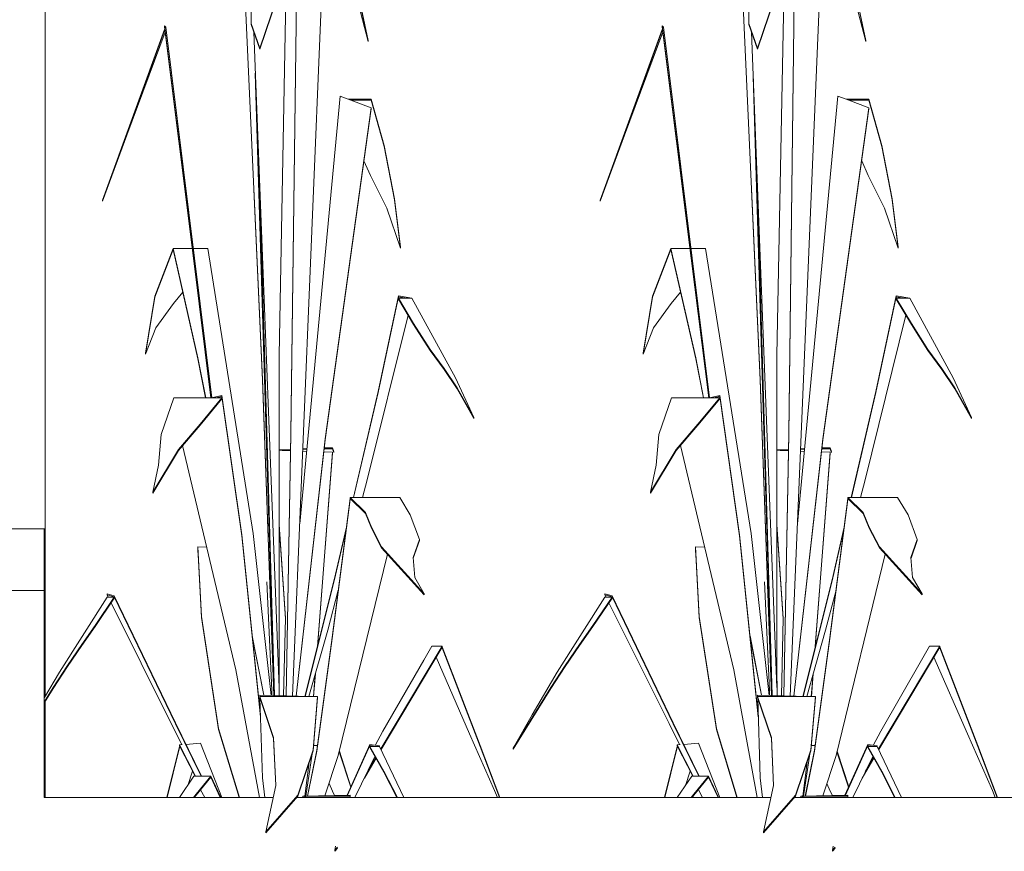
# Model space of a CAD drawing. Extents: x 180 to 5640, y 54 to 2910.
# Tile 5 of 9: x 3778 to 4272, y 1069 to 1486. Entities that reach past the tile are written whole.
import ezdxf
from ezdxf.xclip import XClip

# ---------------------------------------------------------------- set-up
doc = ezdxf.new("R2010")
doc.units = 0
doc.header["$MEASUREMENT"] = 0
doc.header["$XCLIPFRAME"] = 0
for name, color, linetype in [('220-A Ściany', 7, 'Continuous'), ('320-W Umeblowanie', 7, 'Continuous'), ('380-W Istniejące elementy_ rury_ skrzynki', 7, 'Continuous'), ('820-G Rysunki Obrazki', 7, 'Continuous')]:
    doc.layers.add(name, color=color, linetype=linetype)

# ---------------------------------------------------------------- blocks, each defined once
blk = doc.blocks.new('Rysunek_2_2', base_point=(4725.57, 795.66))
at = {"layer": '220-A Ściany', "color": 7, "linetype": 'Continuous', "lineweight": 13, "ltscale": 0.5}
for p, q in [((3790.53, 1780.66), (3790.53, 1230.66)), ((3790.53, 1230.66), (3790.06, 1230.66)), ((3790.53, 1218.16), (3790.53, 1230.66)), ((3790.53, 1218.16), (3790.06, 1218.16)), ((3790.53, 1215.66), (3790.53, 1218.16))]:
    blk.add_line(p, q, dxfattribs=at)
at = {"layer": '320-W Umeblowanie', "color": 94, "linetype": 'Continuous', "lineweight": 0, "ltscale": 0.5}
for p, q in [((2752.57, 1230.66), (3790.06, 1230.66)), ((3790.06, 1215.66), (3790.06, 1230.66)), ((3790.06, 1215.66), (3790.53, 1215.66)), ((3790.06, 1199.68), (3790.06, 1215.66)), ((3790.53, 1215.66), (3790.53, 1146.31)), ((2768.07, 1199.68), (3790.06, 1199.68)), ((3790.06, 1199.68), (3790.06, 1095.66)), ((3790.53, 1143.85), (3790.53, 1095.66)), ((3790.06, 1095.66), (3815.06, 1095.66)), ((3905.12, 1095.66), (3815.06, 1095.66)), ((4155.12, 1095.66), (3916.88, 1095.66)), ((4405.12, 1095.66), (4166.88, 1095.66))]:
    blk.add_line(p, q, dxfattribs=at)
at = {"layer": '380-W Istniejące elementy_ rury_ skrzynki', "color": 150, "linetype": 'Continuous', "lineweight": 13, "ltscale": 0.5}
for p, q in [((3914.01, 1278.47), (3917.72, 1571.63)), ((3914.01, 1277.97), (3917.72, 1571.12)), ((4164.01, 1278.47), (4167.72, 1571.63)), ((4164.01, 1277.97), (4167.72, 1571.12)), ((3888.09, 1561.62), (3899.73, 1305.79)), ((3888.09, 1561.12), (3899.73, 1305.29)), ((4138.09, 1561.62), (4149.73, 1305.79)), ((4138.09, 1561.12), (4149.73, 1305.29)), ((3937.93, 1547.19), (3952.73, 1476.04)), ((3937.93, 1546.69), (3952.73, 1475.54)), ((4187.93, 1547.19), (4202.73, 1476.04)), ((4187.93, 1546.69), (4202.73, 1475.54)), ((3893.77, 1521.09), (3893.97, 1484.55)), ((3911.95, 1521.09), (3908.07, 1317.91)), ((3930.33, 1519.12), (3914.83, 1146.61)), ((4143.77, 1521.09), (4143.97, 1484.55)), ((4161.95, 1521.09), (4158.07, 1317.91)), ((4180.33, 1519.12), (4164.83, 1146.61)), ((3898.43, 1472.11), (3907.71, 1499.91)), ((3898.43, 1471.61), (3907.71, 1499.41)), ((3952.73, 1475.54), (3946.35, 1500.21)), ((4148.43, 1472.11), (4157.71, 1499.91)), ((4148.43, 1471.61), (4157.71, 1499.41)), ((4202.73, 1475.54), (4196.35, 1500.21)), ((3893.98, 1484.55), (3898.43, 1472.11)), ((3893.98, 1484.05), (3893.98, 1484.55)), ((3893.98, 1484.05), (3898.43, 1471.61)), ((4143.98, 1484.55), (4148.43, 1472.11)), ((4143.98, 1484.05), (4143.98, 1484.55)), ((4143.98, 1484.05), (4148.43, 1471.61)), ((3819.36, 1395.83), (3850.53, 1481.56)), ((3819.36, 1395.33), (3850.53, 1481.06)), ((3850.86, 1480.13), (3831.56, 1428.37)), ((3851.21, 1482.7), (3850.53, 1483.33)), ((3850.53, 1483.33), (3865.02, 1367.21)), ((3850.53, 1482.83), (3850.53, 1483.33)), ((3850.53, 1482.83), (3865.02, 1366.71)), ((3850.53, 1481.56), (3850.68, 1481.56)), ((3850.53, 1481.06), (3850.53, 1481.56)), ((3850.53, 1481.06), (3850.75, 1481.06)), ((3874.28, 1296.46), (3851.21, 1482.7)), ((3908.03, 1150.88), (3895.34, 1480.24)), ((4069.36, 1395.83), (4100.53, 1481.56)), ((4069.36, 1395.33), (4100.53, 1481.06)), ((4100.86, 1480.13), (4081.56, 1428.37)), ((4101.21, 1482.7), (4100.53, 1483.33)), ((4100.53, 1483.33), (4115.02, 1367.21)), ((4100.53, 1482.83), (4100.53, 1483.33)), ((4100.53, 1482.83), (4115.02, 1366.71)), ((4100.53, 1481.56), (4100.68, 1481.56)), ((4100.53, 1481.06), (4100.53, 1481.56)), ((4100.53, 1481.06), (4100.75, 1481.06)), ((4124.28, 1296.46), (4101.21, 1482.7)), ((4158.03, 1150.88), (4145.34, 1480.24)), ((3952.73, 1475.54), (3952.73, 1476.04)), ((4202.73, 1475.54), (4202.73, 1476.04)), ((3898.43, 1471.61), (3898.43, 1472.11)), ((4148.43, 1471.61), (4148.43, 1472.11)), ((3896.13, 1459.66), (3905.59, 1146.87)), ((4146.13, 1459.66), (4155.59, 1146.87)), ((3896.2, 1457.85), (3905.6, 1146.87)), ((4146.2, 1457.85), (4155.6, 1146.87)), ((3938.69, 1448.08), (3918.43, 1233.14)), ((3942.81, 1446.54), (3938.69, 1448.08)), ((3944.15, 1446.04), (3942.81, 1446.54)), ((3942.81, 1446.54), (3954.32, 1446.54)), ((3954.32, 1442.23), (3944.15, 1446.04)), ((3944.15, 1446.04), (3954.32, 1446.04)), ((3954.32, 1446.54), (3960.87, 1423.2)), ((3954.32, 1446.04), (3954.32, 1446.54)), ((3954.32, 1446.04), (3960.87, 1422.7)), ((4188.69, 1448.08), (4168.43, 1233.14)), ((4192.81, 1446.54), (4188.69, 1448.08)), ((4194.15, 1446.04), (4192.81, 1446.54)), ((4192.81, 1446.54), (4204.32, 1446.54)), ((4204.32, 1442.23), (4194.15, 1446.04)), ((4194.15, 1446.04), (4204.32, 1446.04)), ((4204.32, 1446.54), (4210.87, 1423.2)), ((4204.32, 1446.04), (4204.32, 1446.54)), ((4204.32, 1446.04), (4210.87, 1422.7)), ((3931.15, 1275.91), (3954.32, 1442.23)), ((3931.15, 1275.41), (3954.32, 1441.73)), ((3954.32, 1441.73), (3954.32, 1442.23)), ((4181.15, 1275.91), (4204.32, 1442.23)), ((4181.15, 1275.41), (4204.32, 1441.73)), ((4204.32, 1441.73), (4204.32, 1442.23)), ((3831.56, 1428.37), (3819.36, 1395.33)), ((4081.56, 1428.37), (4069.36, 1395.33)), ((3960.87, 1423.2), (3966.04, 1396.4)), ((3960.87, 1422.7), (3960.87, 1423.2)), ((3960.87, 1422.7), (3966.04, 1395.9)), ((4210.87, 1423.2), (4216.04, 1396.4)), ((4210.87, 1422.7), (4210.87, 1423.2)), ((4210.87, 1422.7), (4216.04, 1395.9)), ((3953.95, 1408.26), (3950.68, 1415.6)), ((4203.95, 1408.26), (4200.68, 1415.6)), ((3905.7, 1146.87), (3898.18, 1406.65)), ((3962.2, 1391.71), (3953.95, 1408.26)), ((4155.7, 1146.87), (4148.18, 1406.65)), ((4212.2, 1391.71), (4203.95, 1408.26)), ((3819.36, 1395.33), (3819.36, 1395.83)), ((3966.04, 1396.4), (3969.06, 1372.19)), ((3966.04, 1395.9), (3966.04, 1396.4)), ((3966.04, 1395.9), (3969.06, 1371.69)), ((4069.36, 1395.33), (4069.36, 1395.83)), ((4216.04, 1396.4), (4219.06, 1372.19)), ((4216.04, 1395.9), (4216.04, 1396.4)), ((4216.04, 1395.9), (4219.06, 1371.69)), ((3969.06, 1371.69), (3962.2, 1391.71)), ((4219.06, 1371.69), (4212.2, 1391.71)), ((3845.62, 1347.6), (3854.81, 1371.49)), ((3845.62, 1347.1), (3854.81, 1370.99)), ((3864.42, 1371.49), (3854.81, 1371.49)), ((3854.81, 1371.49), (3867.34, 1316.57)), ((3854.81, 1370.99), (3854.81, 1371.49)), ((3854.81, 1370.99), (3867.34, 1316.07)), ((3872.31, 1371.49), (3864.99, 1371.49)), ((3895.12, 1228.3), (3872.31, 1371.49)), ((3969.06, 1371.69), (3969.06, 1372.19)), ((4095.62, 1347.6), (4104.81, 1371.49)), ((4095.62, 1347.1), (4104.81, 1370.99)), ((4114.42, 1371.49), (4104.81, 1371.49)), ((4104.81, 1371.49), (4117.34, 1316.57)), ((4104.81, 1370.99), (4104.81, 1371.49)), ((4104.81, 1370.99), (4117.34, 1316.07)), ((4122.31, 1371.49), (4114.99, 1371.49)), ((4145.12, 1228.3), (4122.31, 1371.49)), ((4219.06, 1371.69), (4219.06, 1372.19)), ((3865.02, 1367.21), (3873.93, 1296.44)), ((3865.02, 1366.71), (3865.02, 1367.21)), ((3865.02, 1366.71), (3873.86, 1296.44)), ((4115.02, 1367.21), (4123.93, 1296.44)), ((4115.02, 1366.71), (4115.02, 1367.21)), ((4115.02, 1366.71), (4123.86, 1296.44)), ((3840.98, 1318.87), (3845.62, 1347.6)), ((3840.98, 1318.37), (3845.62, 1347.1)), ((3845.62, 1347.1), (3845.62, 1347.6)), ((3859.68, 1349.64), (3855.05, 1343.81)), ((3957.78, 1299.72), (3968.03, 1347.69)), ((3957.78, 1299.22), (3968.03, 1347.19)), ((3968.03, 1347.69), (3974.81, 1346.47)), ((3968.03, 1347.19), (3968.03, 1347.69)), ((3968.03, 1347.19), (3972.04, 1346.47)), ((3968.03, 1346.47), (3975.66, 1333.75)), ((3972.04, 1346.47), (3968.03, 1346.47)), ((3968.03, 1345.97), (3968.03, 1346.47)), ((3968.03, 1345.97), (3975.66, 1333.25)), ((3974.81, 1346.47), (3972.04, 1346.47)), ((3996.67, 1306.53), (3974.81, 1346.47)), ((4090.98, 1318.87), (4095.62, 1347.6)), ((4090.98, 1318.37), (4095.62, 1347.1)), ((4095.62, 1347.1), (4095.62, 1347.6)), ((4109.68, 1349.64), (4105.05, 1343.81)), ((4207.78, 1299.72), (4218.03, 1347.69)), ((4207.78, 1299.22), (4218.03, 1347.19)), ((4218.03, 1347.69), (4224.81, 1346.47)), ((4218.03, 1347.19), (4218.03, 1347.69)), ((4218.03, 1347.19), (4222.04, 1346.47)), ((4218.03, 1346.47), (4225.66, 1333.75)), ((4222.04, 1346.47), (4218.03, 1346.47)), ((4218.03, 1345.97), (4218.03, 1346.47)), ((4218.03, 1345.97), (4225.66, 1333.25)), ((4224.81, 1346.47), (4222.04, 1346.47)), ((4246.67, 1306.53), (4224.81, 1346.47)), ((3855.05, 1343.81), (3846.19, 1331.61)), ((4105.05, 1343.81), (4096.19, 1331.61)), ((3972.83, 1337.97), (3952.37, 1255.32)), ((4222.83, 1337.97), (4202.37, 1255.32)), ((3846.19, 1331.61), (3840.98, 1318.37)), ((3975.66, 1333.75), (3983.9, 1320.73)), ((3975.66, 1333.25), (3975.66, 1333.75)), ((3975.66, 1333.25), (3983.9, 1320.23)), ((4096.19, 1331.61), (4090.98, 1318.37)), ((4225.66, 1333.75), (4233.9, 1320.73)), ((4225.66, 1333.25), (4225.66, 1333.75)), ((4225.66, 1333.25), (4233.9, 1320.23)), ((3983.9, 1320.73), (3990.9, 1311.26)), ((3983.9, 1320.23), (3983.9, 1320.73)), ((4233.9, 1320.73), (4240.9, 1311.26)), ((4233.9, 1320.23), (4233.9, 1320.73)), ((3840.98, 1318.37), (3840.98, 1318.87)), ((3867.34, 1316.57), (3871.27, 1296.44)), ((3867.34, 1316.07), (3867.34, 1316.57)), ((3867.34, 1316.07), (3871.17, 1296.44)), ((3908.07, 1317.91), (3908.03, 1150.88)), ((3983.9, 1320.23), (3990.9, 1310.76)), ((4090.98, 1318.37), (4090.98, 1318.87)), ((4117.34, 1316.57), (4121.27, 1296.44)), ((4117.34, 1316.07), (4117.34, 1316.57)), ((4117.34, 1316.07), (4121.17, 1296.44)), ((4158.07, 1317.91), (4158.03, 1150.88)), ((4233.9, 1320.23), (4240.9, 1310.76)), ((3990.9, 1311.26), (3997.46, 1301.44)), ((3990.9, 1310.76), (3990.9, 1311.26)), ((3990.9, 1310.76), (3997.46, 1300.94)), ((4240.9, 1311.26), (4247.46, 1301.44)), ((4240.9, 1310.76), (4240.9, 1311.26)), ((4240.9, 1310.76), (4247.46, 1300.94)), ((3899.73, 1305.79), (3905.38, 1146.88)), ((3899.73, 1305.29), (3899.73, 1305.79)), ((4005.86, 1286.58), (3996.67, 1306.53)), ((4149.73, 1305.79), (4155.38, 1146.88)), ((4149.73, 1305.29), (4149.73, 1305.79)), ((4255.86, 1286.58), (4246.67, 1306.53)), ((3899.73, 1305.29), (3905.36, 1146.88)), ((3997.46, 1301.44), (4005.86, 1286.58)), ((3997.46, 1300.94), (3997.46, 1301.44)), ((3997.46, 1300.94), (4005.86, 1286.07)), ((4149.73, 1305.29), (4155.36, 1146.88)), ((4247.46, 1301.44), (4255.86, 1286.58)), ((4247.46, 1300.94), (4247.46, 1301.44)), ((4247.46, 1300.94), (4255.86, 1286.07)), ((3855.16, 1296.44), (3848.79, 1277.97)), ((3874.17, 1296.44), (3855.16, 1296.44)), ((3868.37, 1283.16), (3879.35, 1296.44)), ((3868.37, 1282.66), (3879.35, 1295.94)), ((3874.17, 1296.44), (3879.35, 1297.69)), ((3876.24, 1296.44), (3874.17, 1296.44)), ((3876.24, 1296.44), (3879.35, 1297.19)), ((3879.35, 1296.44), (3876.24, 1296.44)), ((3879.35, 1297.69), (3889.38, 1227.64)), ((3879.35, 1297.19), (3879.35, 1297.69)), ((3879.35, 1297.19), (3889.38, 1227.14)), ((3879.35, 1295.94), (3879.35, 1296.44)), ((3945.39, 1246.4), (3957.78, 1299.72)), ((3945.51, 1246.4), (3957.78, 1299.22)), ((3957.78, 1299.22), (3957.78, 1299.72)), ((4105.16, 1296.44), (4098.79, 1277.97)), ((4124.17, 1296.44), (4105.16, 1296.44)), ((4118.37, 1283.16), (4129.35, 1296.44)), ((4118.37, 1282.66), (4129.35, 1295.94)), ((4124.17, 1296.44), (4129.35, 1297.69)), ((4126.24, 1296.44), (4124.17, 1296.44)), ((4126.24, 1296.44), (4129.35, 1297.19)), ((4129.35, 1296.44), (4126.24, 1296.44)), ((4129.35, 1297.69), (4139.38, 1227.64)), ((4129.35, 1297.19), (4129.35, 1297.69)), ((4129.35, 1297.19), (4139.38, 1227.14)), ((4129.35, 1295.94), (4129.35, 1296.44)), ((4195.39, 1246.4), (4207.78, 1299.72)), ((4195.51, 1246.4), (4207.78, 1299.22)), ((4207.78, 1299.22), (4207.78, 1299.72)), ((4005.86, 1286.07), (4005.86, 1286.58)), ((4255.86, 1286.07), (4255.86, 1286.58)), ((3857.53, 1270.52), (3868.37, 1283.16)), ((3857.53, 1270.02), (3868.37, 1282.66)), ((3868.37, 1282.66), (3868.37, 1283.16)), ((4107.53, 1270.52), (4118.37, 1283.16)), ((4107.53, 1270.02), (4118.37, 1282.66)), ((4118.37, 1282.66), (4118.37, 1283.16)), ((3848.79, 1277.97), (3847.45, 1262.64)), ((3911.56, 1146.7), (3914.01, 1278.47)), ((3911.57, 1146.7), (3914.01, 1277.97)), ((3914.01, 1277.97), (3914.01, 1278.47)), ((3916.57, 1146.56), (3931.15, 1275.91)), ((3931.15, 1275.41), (3931.15, 1275.91)), ((4098.79, 1277.97), (4097.45, 1262.64)), ((4161.56, 1146.7), (4164.01, 1278.47)), ((4161.57, 1146.7), (4164.01, 1277.97)), ((4164.01, 1277.97), (4164.01, 1278.47)), ((4166.57, 1146.56), (4181.15, 1275.91)), ((4181.15, 1275.41), (4181.15, 1275.91)), ((3886.4, 1159.75), (3859.64, 1272.48)), ((3916.62, 1146.55), (3931.15, 1275.41)), ((3920, 1270.86), (3921.99, 1270.94)), ((3930.63, 1270.76), (3934.83, 1270.92)), ((3930.68, 1271.26), (3934.83, 1271.42)), ((3934.83, 1271.42), (3935.59, 1269.54)), ((3934.83, 1270.92), (3934.83, 1271.42)), ((3934.83, 1270.92), (3935.59, 1269.04)), ((4136.4, 1159.75), (4109.64, 1272.48)), ((4166.62, 1146.55), (4181.15, 1275.41)), ((4170, 1270.86), (4171.99, 1270.94)), ((4180.63, 1270.76), (4184.83, 1270.92)), ((4180.68, 1271.26), (4184.83, 1271.42)), ((4184.83, 1271.42), (4185.59, 1269.54)), ((4184.83, 1270.92), (4184.83, 1271.42)), ((4184.83, 1270.92), (4185.59, 1269.04)), ((3844.58, 1249.04), (3857.53, 1270.52)), ((3844.58, 1248.54), (3857.53, 1270.02)), ((3857.53, 1270.02), (3857.53, 1270.52)), ((3908.06, 1270.42), (3913.86, 1270.63)), ((3913.85, 1269.84), (3908.06, 1270.03)), ((3909.65, 1269.98), (3913.85, 1270.13)), ((3921.87, 1269.57), (3919.95, 1269.63)), ((3919.98, 1270.36), (3921.95, 1270.44)), ((3927.29, 1171.21), (3934.83, 1269.14)), ((3927.35, 1171.44), (3934.83, 1268.63)), ((3934.83, 1269.14), (3930.46, 1269.28)), ((3934.83, 1268.63), (3934.83, 1269.14)), ((4094.58, 1249.04), (4107.53, 1270.52)), ((4094.58, 1248.54), (4107.53, 1270.02)), ((4107.53, 1270.02), (4107.53, 1270.52)), ((4158.06, 1270.42), (4163.86, 1270.63)), ((4163.85, 1269.84), (4158.06, 1270.03)), ((4159.65, 1269.98), (4163.85, 1270.13)), ((4171.87, 1269.57), (4169.95, 1269.63)), ((4169.98, 1270.36), (4171.95, 1270.44)), ((4177.29, 1171.21), (4184.83, 1269.14)), ((4177.35, 1171.44), (4184.83, 1268.63)), ((4184.83, 1269.14), (4180.46, 1269.28)), ((4184.83, 1268.63), (4184.83, 1269.14)), ((3847.45, 1262.64), (3844.58, 1249.04)), ((4097.45, 1262.64), (4094.58, 1249.04)), ((3952.37, 1255.32), (3950.03, 1246.4)), ((4202.37, 1255.32), (4200.03, 1246.4)), ((3844.58, 1248.54), (3844.58, 1249.04)), ((3968.74, 1246.4), (3943.79, 1246.4)), ((3943.79, 1246.4), (3951.43, 1238.79)), ((3943.79, 1245.9), (3943.79, 1246.4)), ((3973.95, 1237.75), (3968.74, 1246.4)), ((4094.58, 1248.54), (4094.58, 1249.04)), ((4218.74, 1246.4), (4193.79, 1246.4)), ((4193.79, 1246.4), (4201.43, 1238.79)), ((4193.79, 1245.9), (4193.79, 1246.4)), ((4223.95, 1237.75), (4218.74, 1246.4)), ((3934.71, 1176.01), (3943.79, 1245.8)), ((3934.71, 1175.51), (3943.79, 1245.3)), ((3943.79, 1245.9), (3951.43, 1238.29)), ((3943.79, 1245.8), (3943.89, 1245.8)), ((3943.79, 1245.3), (3943.79, 1245.8)), ((3943.79, 1245.3), (3944.44, 1245.25)), ((4184.71, 1176.01), (4193.79, 1245.8)), ((4184.71, 1175.51), (4193.79, 1245.3)), ((4193.79, 1245.9), (4201.43, 1238.29)), ((4193.79, 1245.8), (4193.89, 1245.8)), ((4193.79, 1245.3), (4193.79, 1245.8)), ((4193.79, 1245.3), (4194.44, 1245.25)), ((3951.43, 1238.79), (3954.5, 1231.51)), ((3951.43, 1238.29), (3951.43, 1238.79)), ((3951.43, 1238.29), (3954.5, 1231.01)), ((3978.57, 1225.32), (3973.95, 1237.75)), ((4201.43, 1238.79), (4204.5, 1231.51)), ((4201.43, 1238.29), (4201.43, 1238.79)), ((4201.43, 1238.29), (4204.5, 1231.01)), ((4228.57, 1225.32), (4223.95, 1237.75)), ((3908.05, 1232.8), (3911.23, 1185.73)), ((3908.05, 1232.3), (3911.23, 1185.35)), ((3935.79, 1205.06), (3941.92, 1231.46)), ((3954.5, 1231.51), (3959.57, 1221.66)), ((3954.5, 1231.01), (3954.5, 1231.51)), ((4158.05, 1232.8), (4161.23, 1185.73)), ((4158.05, 1232.3), (4161.23, 1185.35)), ((4185.79, 1205.06), (4191.92, 1231.46)), ((4204.5, 1231.51), (4209.57, 1221.66)), ((4204.5, 1231.01), (4204.5, 1231.51)), ((3889.38, 1227.64), (3898.72, 1136.89)), ((3889.38, 1227.14), (3889.38, 1227.64)), ((3889.38, 1227.14), (3898.74, 1136.18)), ((3904.13, 1146.92), (3895.12, 1228.3)), ((3935.79, 1204.56), (3941.77, 1230.33)), ((3954.5, 1231.01), (3959.57, 1221.16)), ((4139.38, 1227.64), (4148.72, 1136.89)), ((4139.38, 1227.14), (4139.38, 1227.64)), ((4139.38, 1227.14), (4148.74, 1136.18)), ((4154.13, 1146.92), (4145.12, 1228.3)), ((4185.79, 1204.56), (4191.77, 1230.33)), ((4204.5, 1231.01), (4209.57, 1221.16)), ((3871.75, 1221.48), (3867.19, 1221.67)), ((3867.19, 1221.67), (3869.07, 1186.55)), ((3867.19, 1221.17), (3867.19, 1221.67)), ((3959.57, 1221.66), (3980.98, 1197.92)), ((3959.57, 1221.16), (3959.57, 1221.66)), ((3975.42, 1216.27), (3978.57, 1225.32)), ((3975.45, 1215.86), (3978.57, 1224.82)), ((3978.57, 1224.82), (3978.57, 1225.32)), ((4121.75, 1221.48), (4117.19, 1221.67)), ((4117.19, 1221.67), (4119.07, 1186.55)), ((4117.19, 1221.17), (4117.19, 1221.67)), ((4209.57, 1221.66), (4230.98, 1197.92)), ((4209.57, 1221.16), (4209.57, 1221.66)), ((4225.42, 1216.27), (4228.57, 1225.32)), ((4225.45, 1215.86), (4228.57, 1224.82)), ((4228.57, 1224.82), (4228.57, 1225.32)), ((3867.21, 1220.88), (3867.19, 1221.17)), ((3867.19, 1221.17), (3869.07, 1186.05)), ((3867.44, 1216.3), (3867.19, 1220.88)), ((3867.19, 1220.88), (3867.21, 1220.88)), ((3962.53, 1217.88), (3937.82, 1116.72)), ((3959.57, 1221.16), (3980.98, 1197.42)), ((4117.21, 1220.88), (4117.19, 1221.17)), ((4117.19, 1221.17), (4119.07, 1186.05)), ((4117.44, 1216.3), (4117.19, 1220.88)), ((4117.19, 1220.88), (4117.21, 1220.88)), ((4212.53, 1217.88), (4187.82, 1116.72)), ((4209.57, 1221.16), (4230.98, 1197.42)), ((3976.22, 1206.13), (3975.42, 1216.27)), ((4226.22, 1206.13), (4225.42, 1216.27)), ((3904.35, 1149.62), (3901.94, 1203.94)), ((3921.07, 1146.42), (3935.79, 1205.06)), ((3921.2, 1146.42), (3935.79, 1204.56)), ((3935.79, 1204.56), (3935.79, 1205.06)), ((3980.98, 1197.92), (3976.22, 1206.13)), ((4154.35, 1149.62), (4151.94, 1203.94)), ((4171.07, 1146.42), (4185.79, 1205.06)), ((4171.2, 1146.42), (4185.79, 1204.56)), ((4185.79, 1204.56), (4185.79, 1205.06)), ((4230.98, 1197.92), (4226.22, 1206.13)), ((3821.68, 1198.04), (3825.31, 1197.04)), ((3821.68, 1197.54), (3821.68, 1198.04)), ((3821.68, 1197.54), (3825.31, 1196.54)), ((3822.26, 1196.37), (3821.68, 1197.54)), ((3825.31, 1197.04), (3855.97, 1133.22)), ((3825.31, 1196.54), (3825.31, 1197.04)), ((3937.79, 1199.74), (3932.54, 1179.73)), ((3980.98, 1197.42), (3980.98, 1197.92)), ((4071.68, 1198.04), (4075.31, 1197.04)), ((4071.68, 1197.54), (4071.68, 1198.04)), ((4071.68, 1197.54), (4075.31, 1196.54)), ((4072.26, 1196.37), (4071.68, 1197.54)), ((4075.31, 1197.04), (4105.97, 1133.22)), ((4075.31, 1196.54), (4075.31, 1197.04)), ((4187.79, 1199.74), (4182.54, 1179.73)), ((4230.98, 1197.42), (4230.98, 1197.92)), ((3821.68, 1196.37), (3797.74, 1158.57)), ((3815.68, 1182.05), (3825.31, 1196.37)), ((3815.68, 1181.55), (3825.31, 1195.87)), ((3825.31, 1196.37), (3821.68, 1196.37)), ((3853.91, 1132.74), (3823.7, 1193.47)), ((3825.31, 1196.54), (3855.97, 1132.72)), ((3825.31, 1195.87), (3825.31, 1196.37)), ((4071.68, 1196.37), (4047.74, 1158.57)), ((4065.68, 1182.05), (4075.31, 1196.37)), ((4065.68, 1181.55), (4075.31, 1195.87)), ((4075.31, 1196.37), (4071.68, 1196.37)), ((4103.91, 1132.74), (4073.7, 1193.47)), ((4075.31, 1196.54), (4105.97, 1132.72)), ((4075.31, 1195.87), (4075.31, 1196.37)), ((3808.95, 1172.54), (3815.68, 1182.05)), ((3815.68, 1181.55), (3815.68, 1182.05)), ((3869.07, 1186.55), (3877.68, 1130.24)), ((3869.07, 1186.05), (3869.07, 1186.55)), ((3869.07, 1186.05), (3877.68, 1129.74)), ((3911.23, 1185.73), (3910.34, 1146.74)), ((4058.95, 1172.54), (4065.68, 1182.05)), ((4065.68, 1181.55), (4065.68, 1182.05)), ((4119.07, 1186.55), (4127.68, 1130.24)), ((4119.07, 1186.05), (4119.07, 1186.55)), ((4119.07, 1186.05), (4127.68, 1129.74)), ((4161.23, 1185.73), (4160.34, 1146.74)), ((3808.95, 1172.04), (3815.68, 1181.55)), ((3894.6, 1176.94), (3900.44, 1147.02)), ((3932.54, 1179.73), (3923.06, 1146.37)), ((4058.95, 1172.04), (4065.68, 1181.55)), ((4144.6, 1176.94), (4150.44, 1147.02)), ((4182.54, 1179.73), (4173.06, 1146.37)), ((3801.77, 1161.93), (3808.95, 1172.54)), ((3801.77, 1161.43), (3808.95, 1172.04)), ((3808.95, 1172.04), (3808.95, 1172.54)), ((3894.7, 1175.88), (3900.34, 1147.03)), ((3927.01, 1119.39), (3934.71, 1176.01)), ((3927.01, 1118.89), (3934.71, 1175.51)), ((3934.71, 1175.51), (3934.71, 1176.01)), ((4051.77, 1161.93), (4058.95, 1172.54)), ((4051.77, 1161.43), (4058.95, 1172.04)), ((4058.95, 1172.04), (4058.95, 1172.54)), ((4144.7, 1175.88), (4150.34, 1147.03)), ((4177.01, 1119.39), (4184.71, 1176.01)), ((4177.01, 1118.89), (4184.71, 1175.51)), ((4184.71, 1175.51), (4184.71, 1176.01)), ((3959.15, 1120.03), (3989.95, 1171.72)), ((3959.28, 1119.75), (3989.95, 1171.22)), ((3984.81, 1171.72), (3980.69, 1164.71)), ((3989.95, 1171.72), (3984.81, 1171.72)), ((3989.73, 1170.85), (3989.95, 1170.85)), ((3989.95, 1171.35), (3989.95, 1171.72)), ((3989.95, 1171.22), (3989.95, 1171.35)), ((3989.95, 1171.35), (4009.01, 1121.8)), ((3989.95, 1170.85), (3989.95, 1171.22)), ((3989.95, 1170.85), (4009.01, 1121.3)), ((4209.15, 1120.03), (4239.95, 1171.72)), ((4209.28, 1119.75), (4239.95, 1171.22)), ((4234.81, 1171.72), (4230.69, 1164.71)), ((4239.95, 1171.72), (4234.81, 1171.72)), ((4239.73, 1170.85), (4239.95, 1170.85)), ((4239.95, 1171.35), (4239.95, 1171.72)), ((4239.95, 1171.22), (4239.95, 1171.35)), ((4239.95, 1171.35), (4259.01, 1121.8)), ((4239.95, 1170.85), (4239.95, 1171.22)), ((4239.95, 1170.85), (4259.01, 1121.3)), ((3980.69, 1164.71), (3960.25, 1128.91)), ((4003.76, 1127.63), (3986.9, 1166.09)), ((4230.69, 1164.71), (4210.25, 1128.91)), ((4253.76, 1127.63), (4236.9, 1166.09)), ((3797.74, 1158.57), (3790.28, 1145.88)), ((3794.59, 1150.91), (3801.77, 1161.93)), ((3794.59, 1150.41), (3801.77, 1161.43)), ((3801.77, 1161.43), (3801.77, 1161.93)), ((3898.2, 1095.66), (3886.4, 1159.75)), ((3908.15, 1146.8), (3908.04, 1161.64)), ((3925.38, 1146.33), (3926.24, 1157.55)), ((3925.41, 1146.33), (3926.29, 1157.74)), ((4047.74, 1158.57), (4035.11, 1137.1)), ((4044.59, 1150.91), (4051.77, 1161.93)), ((4044.59, 1150.41), (4051.77, 1161.43)), ((4051.77, 1161.43), (4051.77, 1161.93)), ((4148.2, 1095.66), (4136.4, 1159.75)), ((4158.15, 1146.8), (4158.04, 1161.64)), ((4175.38, 1146.33), (4176.24, 1157.55)), ((4175.41, 1146.33), (4176.29, 1157.74)), ((3790.23, 1143.87), (3794.59, 1150.91)), ((3790.23, 1143.37), (3794.59, 1150.41)), ((3794.59, 1150.41), (3794.59, 1150.91)), ((3904.36, 1146.91), (3904.35, 1149.62)), ((4025.69, 1120.4), (4044.59, 1150.91)), ((4025.69, 1119.9), (4044.59, 1150.41)), ((4044.59, 1150.41), (4044.59, 1150.91)), ((4154.36, 1146.91), (4154.35, 1149.62)), ((3898.42, 1147.08), (3924.25, 1146.33)), ((3898.42, 1146.58), (3898.42, 1147.08)), ((3898.43, 1146.33), (3898.42, 1146.58)), ((3898.42, 1146.58), (3907.04, 1146.33)), ((3907.04, 1146.33), (3898.42, 1146.33)), ((3898.42, 1146.33), (3905.31, 1125.81)), ((3898.42, 1145.83), (3898.42, 1146.33)), ((3898.42, 1145.83), (3905.31, 1125.31)), ((3899.68, 1105.54), (3898.44, 1145.76)), ((3924.25, 1146.33), (3907.04, 1146.33)), ((3927.4, 1146.33), (3924.25, 1146.33)), ((3925.15, 1119.56), (3927.4, 1146.33)), ((3925.15, 1119.06), (3927.4, 1145.83)), ((3927.4, 1145.74), (3927.38, 1145.57)), ((3927.39, 1145.74), (3927.4, 1145.74)), ((3927.4, 1145.83), (3927.4, 1146.33)), ((3927.4, 1145.74), (3927.4, 1145.83)), ((4148.42, 1147.08), (4174.25, 1146.33)), ((4148.42, 1146.58), (4148.42, 1147.08)), ((4148.43, 1146.33), (4148.42, 1146.58)), ((4148.42, 1146.58), (4157.04, 1146.33)), ((4157.04, 1146.33), (4148.42, 1146.33)), ((4148.42, 1146.33), (4155.31, 1125.81)), ((4148.42, 1145.83), (4148.42, 1146.33)), ((4148.42, 1145.83), (4155.31, 1125.31)), ((4149.68, 1105.54), (4148.44, 1145.76)), ((4174.25, 1146.33), (4157.04, 1146.33)), ((4177.4, 1146.33), (4174.25, 1146.33)), ((4175.15, 1119.56), (4177.4, 1146.33)), ((4175.15, 1119.06), (4177.4, 1145.83)), ((4177.4, 1145.74), (4177.38, 1145.57)), ((4177.39, 1145.74), (4177.4, 1145.74)), ((4177.4, 1145.83), (4177.4, 1146.33)), ((4177.4, 1145.74), (4177.4, 1145.83)), ((3859.2, 1122.19), (3853.91, 1132.74)), ((3855.97, 1133.22), (3869.1, 1106.31)), ((3855.97, 1132.72), (3855.97, 1133.22)), ((3855.97, 1132.72), (3868.86, 1106.31)), ((4035.11, 1137.1), (4025.69, 1120.4)), ((4109.2, 1122.19), (4103.91, 1132.74)), ((4105.97, 1133.22), (4119.1, 1106.31)), ((4105.97, 1132.72), (4105.97, 1133.22)), ((4105.97, 1132.72), (4118.86, 1106.31)), ((3877.68, 1130.24), (3888.11, 1095.66)), ((3877.68, 1129.74), (3877.68, 1130.24)), ((3877.68, 1129.74), (3887.96, 1095.66)), ((3960.25, 1128.91), (3956.4, 1121.83)), ((4016.3, 1099.17), (4003.76, 1127.63)), ((4127.68, 1130.24), (4138.11, 1095.66)), ((4127.68, 1129.74), (4127.68, 1130.24)), ((4127.68, 1129.74), (4137.96, 1095.66)), ((4210.25, 1128.91), (4206.4, 1121.83)), ((4266.3, 1099.17), (4253.76, 1127.63)), ((3868.67, 1122.94), (3861.27, 1122.35)), ((3879.38, 1095.66), (3868.67, 1122.94)), ((3905.31, 1125.81), (3906.42, 1101.72)), ((3905.31, 1125.31), (3905.31, 1125.81)), ((3905.31, 1125.31), (3906.4, 1101.64)), ((4118.67, 1122.94), (4111.27, 1122.35)), ((4129.38, 1095.66), (4118.67, 1122.94)), ((4155.31, 1125.81), (4156.42, 1101.72)), ((4155.31, 1125.31), (4155.31, 1125.81)), ((4155.31, 1125.31), (4156.4, 1101.64)), ((3851.69, 1095.66), (3858.05, 1121.31)), ((3851.81, 1095.66), (3858.05, 1120.81)), ((3859.46, 1122.21), (3858.05, 1122.1)), ((3858.05, 1122.1), (3866.1, 1106.31)), ((3858.05, 1121.6), (3858.05, 1122.1)), ((3858.05, 1121.6), (3865.85, 1106.31)), ((3858.05, 1121.31), (3858.19, 1121.31)), ((3858.05, 1120.81), (3858.05, 1121.31)), ((3858.05, 1120.81), (3858.45, 1120.81)), ((3917.41, 1096.76), (3925.15, 1119.56)), ((3917.41, 1096.26), (3925.15, 1119.06)), ((3924.67, 1117.64), (3921.48, 1096.33)), ((3922.28, 1096.35), (3927.01, 1119.39)), ((3922.38, 1096.35), (3927.01, 1118.89)), ((3925.15, 1119.06), (3925.15, 1119.56)), ((3927.33, 1121.74), (3925.38, 1121.76)), ((3927.01, 1118.89), (3927.01, 1119.39)), ((3938.26, 1118.55), (3944.09, 1100.83)), ((3938.33, 1118.84), (3944.18, 1101.04)), ((3942.26, 1096.79), (3953.73, 1122.2)), ((3942.49, 1096.8), (3953.73, 1121.7)), ((3953.73, 1122.2), (3958.53, 1121.53)), ((3953.73, 1121.7), (3953.73, 1122.2)), ((3953.73, 1121.7), (3956.49, 1121.31)), ((3956.49, 1121.31), (3953.73, 1121.31)), ((3953.73, 1121.31), (3960.74, 1108.8)), ((3953.73, 1120.81), (3953.73, 1121.31)), ((3953.73, 1120.81), (3960.74, 1108.3)), ((3958.53, 1121.31), (3956.49, 1121.31)), ((3958.53, 1121.31), (3958.53, 1121.53)), ((3970.75, 1095.66), (3958.53, 1121.31)), ((4009.01, 1121.8), (4018.92, 1095.66)), ((4009.01, 1121.3), (4009.01, 1121.8)), ((4009.01, 1121.3), (4018.73, 1095.66)), ((4025.69, 1119.9), (4025.69, 1120.4)), ((4101.69, 1095.66), (4108.05, 1121.31)), ((4101.81, 1095.66), (4108.05, 1120.81)), ((4109.46, 1122.21), (4108.05, 1122.1)), ((4108.05, 1122.1), (4116.1, 1106.31)), ((4108.05, 1121.6), (4108.05, 1122.1)), ((4108.05, 1121.6), (4115.85, 1106.31)), ((4108.05, 1121.31), (4108.19, 1121.31)), ((4108.05, 1120.81), (4108.05, 1121.31)), ((4108.05, 1120.81), (4108.45, 1120.81)), ((4167.41, 1096.76), (4175.15, 1119.56)), ((4167.41, 1096.26), (4175.15, 1119.06)), ((4174.67, 1117.64), (4171.48, 1096.33)), ((4172.28, 1096.35), (4177.01, 1119.39)), ((4172.38, 1096.35), (4177.01, 1118.89)), ((4175.15, 1119.06), (4175.15, 1119.56)), ((4177.33, 1121.74), (4175.38, 1121.76)), ((4177.01, 1118.89), (4177.01, 1119.39)), ((4188.26, 1118.55), (4194.09, 1100.83)), ((4188.33, 1118.84), (4194.18, 1101.04)), ((4192.26, 1096.79), (4203.73, 1122.2)), ((4192.49, 1096.8), (4203.73, 1121.7)), ((4203.73, 1122.2), (4208.53, 1121.53)), ((4203.73, 1121.7), (4203.73, 1122.2)), ((4203.73, 1121.7), (4206.49, 1121.31)), ((4206.49, 1121.31), (4203.73, 1121.31)), ((4203.73, 1121.31), (4210.74, 1108.8)), ((4203.73, 1120.81), (4203.73, 1121.31)), ((4203.73, 1120.81), (4210.74, 1108.3)), ((4208.53, 1121.31), (4206.49, 1121.31)), ((4208.53, 1121.31), (4208.53, 1121.53)), ((4220.75, 1095.66), (4208.53, 1121.31)), ((4259.01, 1121.8), (4268.92, 1095.66)), ((4259.01, 1121.3), (4259.01, 1121.8)), ((4259.01, 1121.3), (4268.73, 1095.66)), ((3923.24, 1113.45), (3921.04, 1096.32)), ((3937.82, 1116.72), (3931.11, 1096.54)), ((3956.24, 1116.32), (3946.19, 1095.66)), ((3950.94, 1105.42), (3956.75, 1115.42)), ((3952.45, 1108.52), (3956.6, 1115.68)), ((4173.24, 1113.45), (4171.04, 1096.32)), ((4187.82, 1116.72), (4181.11, 1096.54)), ((4206.24, 1116.32), (4196.19, 1095.66)), ((4200.94, 1105.42), (4206.75, 1115.42)), ((4202.45, 1108.52), (4206.6, 1115.68)), ((3864.58, 1108.79), (3862.17, 1101.72)), ((3960.74, 1108.8), (3967.46, 1095.66)), ((3960.74, 1108.3), (3960.74, 1108.8)), ((3960.74, 1108.3), (3967.21, 1095.66)), ((4114.58, 1108.79), (4112.17, 1101.72)), ((4210.74, 1108.8), (4217.46, 1095.66)), ((4210.74, 1108.3), (4210.74, 1108.8)), ((4210.74, 1108.3), (4217.21, 1095.66)), ((3865.32, 1106.3), (3858.02, 1095.66)), ((3865.32, 1106.3), (3873.77, 1106.33)), ((3873.77, 1106.3), (3865.32, 1106.3)), ((3866.45, 1097.29), (3873.77, 1106.3)), ((3866.45, 1096.79), (3873.77, 1105.8)), ((3873.77, 1106.33), (3878.77, 1095.66)), ((3873.77, 1106.3), (3873.77, 1106.33)), ((3873.77, 1105.83), (3873.77, 1106.3)), ((3873.77, 1105.8), (3873.77, 1105.83)), ((3873.77, 1105.83), (3878.54, 1095.66)), ((3900.88, 1095.66), (3899.68, 1105.54)), ((4115.32, 1106.3), (4108.02, 1095.66)), ((4115.32, 1106.3), (4123.77, 1106.33)), ((4123.77, 1106.3), (4115.32, 1106.3)), ((4116.45, 1097.29), (4123.77, 1106.3)), ((4116.45, 1096.79), (4123.77, 1105.8)), ((4123.77, 1106.33), (4128.77, 1095.66)), ((4123.77, 1106.3), (4123.77, 1106.33)), ((4123.77, 1105.83), (4123.77, 1106.3)), ((4123.77, 1105.8), (4123.77, 1105.83)), ((4123.77, 1105.83), (4128.54, 1095.66)), ((4150.88, 1095.66), (4149.68, 1105.54)), ((3870.74, 1095.66), (3868.67, 1099.53)), ((3906.42, 1101.72), (3901.42, 1078.42)), ((3934.87, 1098.83), (3933.17, 1102.73)), ((3935.98, 1096.65), (3934.87, 1098.83)), ((4017.78, 1095.66), (4016.3, 1099.17)), ((4120.74, 1095.66), (4118.67, 1099.53)), ((4156.42, 1101.72), (4151.42, 1078.42)), ((4184.87, 1098.83), (4183.17, 1102.73)), ((4185.98, 1096.65), (4184.87, 1098.83)), ((4267.78, 1095.66), (4266.3, 1099.17)), ((3865.07, 1095.66), (3866.45, 1097.29)), ((3865.5, 1095.66), (3866.45, 1096.79)), ((3866.45, 1096.79), (3866.45, 1097.29)), ((3901.42, 1078.42), (3917.41, 1096.76)), ((3901.42, 1077.92), (3917.41, 1096.26)), ((3917.41, 1096.26), (3917.41, 1096.76)), ((3919.94, 1095.66), (3920.06, 1096.3)), ((3920.04, 1095.66), (3920.06, 1095.8)), ((3920.06, 1096.3), (3943.69, 1096.82)), ((3920.06, 1095.8), (3920.06, 1096.3)), ((3920.06, 1095.8), (3920.98, 1095.82)), ((3920.98, 1096.3), (3921.42, 1095.66)), ((3942.59, 1096.3), (3920.98, 1096.3)), ((3920.98, 1095.82), (3920.98, 1096.3)), ((3920.98, 1095.8), (3920.98, 1095.82)), ((3920.98, 1095.8), (3921.07, 1095.66)), ((3942.59, 1096.3), (3943.69, 1096.32)), ((3943.69, 1096.3), (3942.59, 1096.3)), ((3943.62, 1095.66), (3943.69, 1096.3)), ((3943.69, 1096.32), (3943.68, 1096.29)), ((3943.68, 1095.66), (3943.69, 1095.8)), ((3943.69, 1096.32), (3943.69, 1096.82)), ((3943.69, 1095.8), (3943.69, 1096.3)), ((4115.07, 1095.66), (4116.45, 1097.29)), ((4115.5, 1095.66), (4116.45, 1096.79)), ((4116.45, 1096.79), (4116.45, 1097.29)), ((4151.42, 1078.42), (4167.41, 1096.76)), ((4151.42, 1077.92), (4167.41, 1096.26)), ((4167.41, 1096.26), (4167.41, 1096.76)), ((4169.94, 1095.66), (4170.06, 1096.3)), ((4170.04, 1095.66), (4170.06, 1095.8)), ((4170.06, 1096.3), (4193.69, 1096.82)), ((4170.06, 1095.8), (4170.06, 1096.3)), ((4170.06, 1095.8), (4170.98, 1095.82)), ((4170.98, 1096.3), (4171.42, 1095.66)), ((4192.59, 1096.3), (4170.98, 1096.3)), ((4170.98, 1095.82), (4170.98, 1096.3)), ((4170.98, 1095.8), (4170.98, 1095.82)), ((4170.98, 1095.8), (4171.07, 1095.66)), ((4192.59, 1096.3), (4193.69, 1096.32)), ((4193.69, 1096.3), (4192.59, 1096.3)), ((4193.62, 1095.66), (4193.69, 1096.3)), ((4193.69, 1096.32), (4193.68, 1096.29)), ((4193.68, 1095.66), (4193.69, 1095.8)), ((4193.69, 1096.32), (4193.69, 1096.82)), ((4193.69, 1095.8), (4193.69, 1096.3)), ((3901.42, 1077.92), (3901.42, 1078.42)), ((4151.42, 1077.92), (4151.42, 1078.42)), ((3936.39, 1071.12), (3936.03, 1069.1)), ((3936.03, 1069.1), (3937.36, 1070.7)), ((3936.03, 1068.6), (3937.36, 1070.2)), ((3936.03, 1068.6), (3936.03, 1069.1)), ((4186.39, 1071.12), (4186.03, 1069.1)), ((4186.03, 1069.1), (4187.36, 1070.7)), ((4186.03, 1068.6), (4187.36, 1070.2)), ((4186.03, 1068.6), (4186.03, 1069.1))]:
    blk.add_line(p, q, dxfattribs=at)

msp = doc.modelspace()

# ---------------------------------------------------------------- block references
at = {"layer": '820-G Rysunki Obrazki', "color": 7, "linetype": 'Continuous', "lineweight": 13, "ltscale": 0.1}
ref = msp.add_blockref('Rysunek_2_2', (4725.57, 795.66), dxfattribs=at)
XClip(ref).set_block_clipping_path([(2678.0721443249, 165.9574740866), (4610.5721443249, 2730)])

doc.saveas('drawing.dxf')
